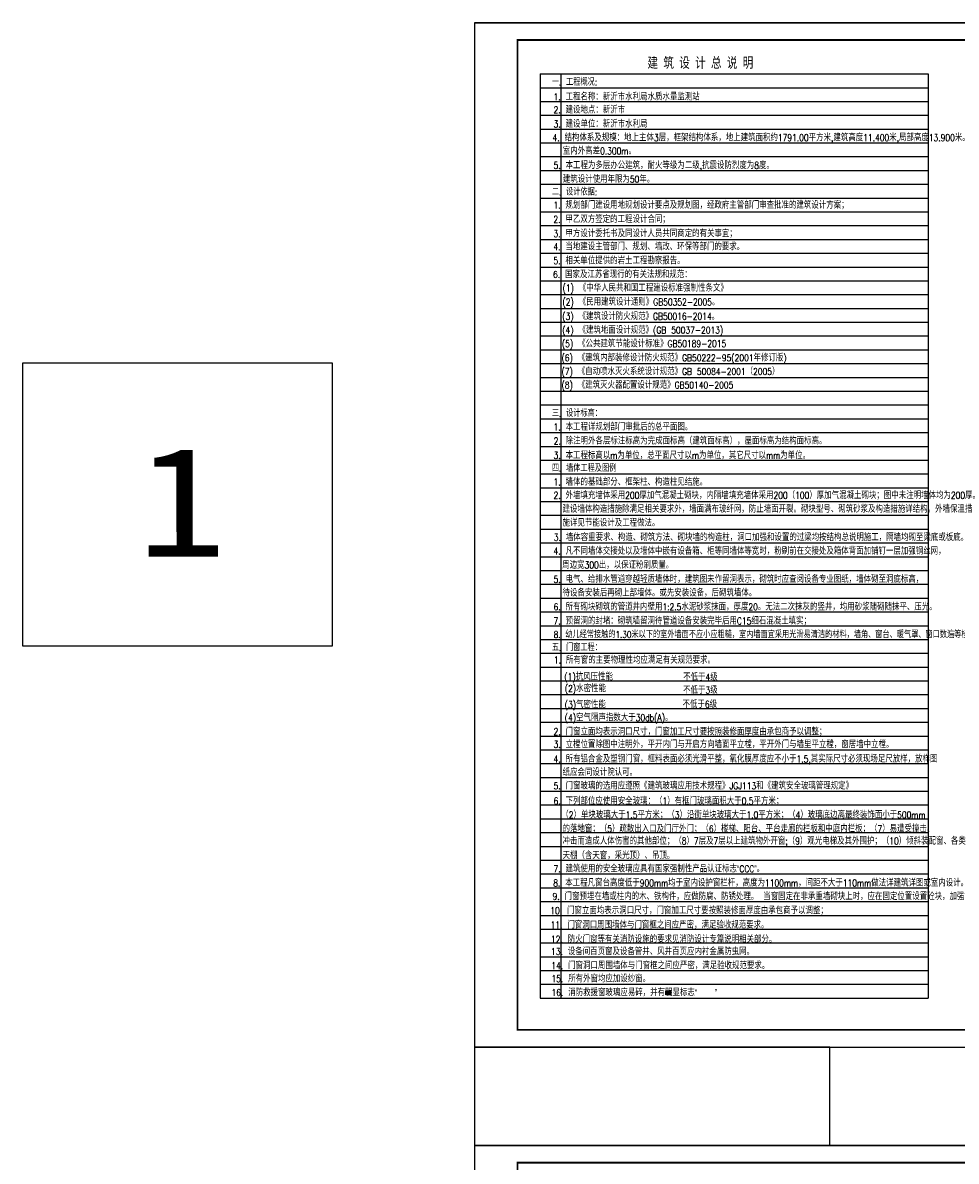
# Model space of a CAD drawing. Header units: inches. Extents: x 224620 to 3435104, y 247406 to 993300.
# Tile 105 of 110: x 224620 to 278743, y 832468 to 898492. Entities that reach past the tile are written whole.
import ezdxf

# ---------------------------------------------------------------- set-up
doc = ezdxf.new("R2010")
doc.units = ezdxf.units.IN
doc.header["$MEASUREMENT"] = 0
for name, color, linetype in [('DL', 1, 'Continuous'), ('PUB_TEXT', 7, 'Continuous'), ('PUB_TITLE', 4, 'Continuous'), ('标高', 3, 'Continuous'), ('细线', 135, 'Continuous')]:
    doc.layers.add(name, color=color, linetype=linetype)
doc.styles.add('-黑体', font='simhei.ttf', dxfattribs={"width": 0.8})
doc.styles.add('STYLE2', font='txt.shx', dxfattribs={"bigfont": 'hztxt.shx'})
doc.styles.add('黑体', font='simhei.ttf')

# ---------------------------------------------------------------- blocks, each defined once
blk = doc.blocks.new('QRFWERF')
at = {"layer": 'DL'}
blk.add_hatch(color=256, dxfattribs=at).paths.add_polyline_path([(375, -133, 1), (132, -133, 1)])
blk.add_lwpolyline([(375, -254), (132, -254), (132, -11), (375, -11)], close=True)
blk.add_circle((253, -133), 122, dxfattribs=at)
blk = doc.blocks.new('wrtgtg')
at = {"layer": 'PUB_TITLE'}
blk.add_line((-75296, 53559), (8804, 53559), dxfattribs=at)
blk.add_lwpolyline([(-75296, -5841), (8804, -5841), (8804, 53559), (-75296, 53559)], close=True, dxfattribs=at)
at = {"layer": 'PUB_TITLE', "const_width": 100}
blk.add_lwpolyline([(-72796, -4841), (7804, -4841), (7804, 52559), (-72796, 52559)], close=True, dxfattribs=at)

msp = doc.modelspace()

# ---------------------------------------------------------------- linework, layer by layer
for points in [[(242557.5, 862346.2), (224619.5, 862346.2), (224619.5, 878769.7), (242557.5, 878769.7)], [(250809, 833383.2), (271417.2, 833383.2), (271417.2, 839091.8), (250809, 839091.8)]]:
    msp.add_lwpolyline(points, close=True)
at = {"layer": '细线', "color": 4}
for p, q in [((254615.2, 895527.5), (277115.2, 895527.5)), ((255815.2, 895527.5), (255815.2, 841927.5)), ((254615.2, 894727.5), (277115.2, 894727.5)), ((254615.2, 893927.5), (277115.2, 893927.5)), ((254615.2, 893127.5), (277115.2, 893127.5)), ((254615.2, 892327.5), (277115.2, 892327.5)), ((254615.2, 891527.5), (277115.2, 891527.5)), ((254615.2, 890727.5), (277115.2, 890727.5)), ((254615.2, 889927.5), (277115.2, 889927.5)), ((254615.2, 889127.5), (277115.2, 889127.5)), ((254615.2, 888327.5), (277115.2, 888327.5)), ((254615.2, 887527.5), (277115.2, 887527.5)), ((254615.2, 886727.5), (277115.2, 886727.5)), ((254615.2, 885927.5), (277115.2, 885927.5)), ((254615.2, 885127.5), (277115.2, 885127.5)), ((254615.2, 884327.5), (277115.2, 884327.5)), ((254615.2, 883527.5), (277115.2, 883527.5)), ((254615.2, 882727.5), (277115.2, 882727.5)), ((254615.2, 881927.5), (277115.2, 881927.5)), ((254615.2, 881127.5), (277115.2, 881127.5)), ((254615.2, 880327.5), (277115.2, 880327.5)), ((254615.2, 879527.5), (277115.2, 879527.5)), ((254615.2, 878727.5), (277115.2, 878727.5)), ((254615.2, 877927.5), (277115.2, 877927.5)), ((254615.2, 877127.5), (277115.2, 877127.5)), ((254615.2, 876327.5), (277115.2, 876327.5)), ((254615.2, 875527.5), (277115.2, 875527.5)), ((254615.2, 874727.5), (277115.2, 874727.5)), ((254615.2, 873927.5), (277115.2, 873927.5)), ((254615.2, 873127.5), (277115.2, 873127.5)), ((254615.2, 872327.5), (277115.2, 872327.5)), ((254615.2, 871527.5), (277115.2, 871527.5)), ((254615.2, 870727.5), (277115.2, 870727.5)), ((254615.2, 869927.5), (277115.2, 869927.5)), ((254615.2, 869127.5), (277115.2, 869127.5)), ((254615.2, 868327.5), (277115.2, 868327.5)), ((254615.2, 867527.5), (277115.2, 867527.5)), ((254615.2, 866727.5), (277115.2, 866727.5)), ((254615.2, 865927.5), (277115.2, 865927.5)), ((254615.2, 865127.5), (277115.2, 865127.5)), ((254615.2, 864327.5), (277115.2, 864327.5)), ((254615.2, 863527.5), (277115.2, 863527.5)), ((254615.2, 862727.5), (277115.2, 862727.5)), ((254615.2, 861927.5), (277115.2, 861927.5)), ((254615.2, 861127.5), (277115.2, 861127.5)), ((254615.2, 860327.5), (277115.2, 860327.5)), ((254615.2, 859527.5), (277115.2, 859527.5)), ((254615.2, 858727.5), (277115.2, 858727.5)), ((254615.2, 857927.5), (277115.2, 857927.5)), ((254615.2, 857127.5), (277115.2, 857127.5)), ((254615.2, 856327.5), (277115.2, 856327.5)), ((254615.2, 855527.5), (277115.2, 855527.5)), ((254615.2, 854727.5), (277115.2, 854727.5)), ((254615.2, 853927.5), (277115.2, 853927.5)), ((254615.2, 853127.5), (277115.2, 853127.5)), ((254615.2, 852327.5), (277115.2, 852327.5)), ((254615.2, 851527.5), (277115.2, 851527.5)), ((254615.2, 850727.5), (277115.2, 850727.5)), ((254615.2, 849927.5), (277115.2, 849927.5)), ((254615.2, 849127.5), (277115.2, 849127.5)), ((254615.2, 848327.5), (277115.2, 848327.5)), ((254615.2, 847527.5), (277115.2, 847527.5)), ((254615.2, 846727.5), (277115.2, 846727.5)), ((254615.2, 845927.5), (277115.2, 845927.5)), ((254615.2, 845127.5), (277115.2, 845127.5)), ((254615.2, 844327.5), (277115.2, 844327.5)), ((254615.2, 843527.5), (277115.2, 843527.5)), ((254615.2, 842727.5), (277115.2, 842727.5)), ((254615.2, 841927.5), (277115.2, 841927.5))]:
    msp.add_line(p, q, dxfattribs=at)
for points in [[(254615.2, 895527.5), (254615.2, 841927.5)], [(277115.2, 895527.5), (277115.2, 841927.5)]]:
    msp.add_lwpolyline(points, dxfattribs=at)

# ---------------------------------------------------------------- block references
for name, p in [('wrtgtg', (326104.7, 844933)), ('QRFWERF', (261780.8, 842365.9)), ('wrtgtg', (326104.7, 779824.4))]:
    msp.add_blockref(name, p)

# ---------------------------------------------------------------- texts
at = {"style": '黑体', "width": 1.2}
msp.add_text('1', height=6362.8, rotation=0.038783, dxfattribs=at).set_placement((231248.4, 867527.2))
at = {"layer": 'PUB_TEXT', "color": 6, "style": 'STYLE2', "width": 0.77}
for s, p in [('一. 工程概况:', (255299.3, 894852.5)), ('二. 设计依据:', (255299.2, 888484.4)), ('三. 设计标高：', (255299, 875644.8, 1722.2)), ('四. 墙体工程及图例', (255299.1, 872459.9, 257.3)), ('五. 门窗工程：', (255298.9, 862065.3, -2836.1))]:
    msp.add_text(s, height=400, dxfattribs=at).set_placement(p)
at = {"layer": 'PUB_TEXT', "color": 1, "style": 'STYLE2', "width": 0.8}
for s, p in [('1. 工程名称：新沂市水利局水质水量监测站', (255396.1, 893996.8, 1899.9)), ('2. 建设地点：新沂市', (255396.1, 893240.8, 1899.9)), ('3. 建设单位：新沂市水利局', (255396.1, 892422.3, 1899.9))]:
    msp.add_text(s, height=400, dxfattribs=at).set_placement(p)
at = {"layer": 'PUB_TEXT', "style": 'STYLE2'}
for s, width, p in [('4. 结构体系及规模：地上主体3层，框架结构体系，地上建筑面积约1791.00平方米,建筑高度11.400米,局部高度13.900米。', 0.8, (255336.2, 891630.8, 1899.9)), ('室内外高差0.300m。', 0.8, (255932.2, 890857, 1899.9)), ('5. 本工程为多层办公建筑，耐火等级为二级,抗震设防烈度为8度。', 0.8, (255396.1, 890020.3, 1899.9)), ('建筑设计使用年限为50年。', 0.8, (255933.2, 889220.3, 1899.9)), ('1. 规划部门建设用地规划设计要点及规划图，经政府主管部门审查批准的建筑设计方案；', 0.8, (255388.6, 887715.8)), ('2. 甲乙双方签定的工程设计合同；', 0.8, (255388.6, 886894.2)), ('3. 甲方设计委托书及同设计人员共同商定的有关事宜；', 0.8, (255388.6, 886066.9, 1722.8)), ('4. 当地建设主管部门、规划、墙改、环保等部门的要求。', 0.8, (255383.5, 885307.8, 3622.7)), ('5. 相关单位提供的岩土工程勘察报告。', 0.8, (255388.9, 884494.5, 3622.7)), ('6. 国家及江苏省现行的有关法规和规范：', 0.8, (255366, 883694.5, 1722.8)), ('(1) 《中华人民共和国工程建设标准强制性条文》', 0.8, (255913.8, 882907.8, -177.1)), ('(2) 《民用建筑设计通则》GB50352-2005。', 0.8, (255912.2, 882097.8, -2258.7)), ('(3) 《建筑设计防火规范》GB50016-2014。', 0.8, (255900.3, 881266, -177.1)), ('(4) 《建筑地面设计规范》(GB 50037-2013)', 0.8, (255900.5, 880466.1, -2081.6)), ('(5) 《公共建筑节能设计标准》GB50189-2015', 0.8, (255878, 879676, -2081.6)), ('(6) 《建筑内部装修设计防火规范》GB50222-95(2001年修订版)', 0.8, (255856, 878860.2)), ('(7) 《自动喷水灭火系统设计规范》GB 50084-2001（2005）', 0.8, (255856, 878065.8)), ('(8) 《建筑灭火器配置设计规范》GB50140-2005', 0.8, (255856, 877277.7)), ('1. 本工程详规划部门审批后的总平面图。', 0.8, (255396.1, 874851.3, -75157.4)), ('2. 除注明外各层标注标高为完成面标高（建筑面标高），屋面标高为结构面标高。', 0.8, (255401.6, 874042.6, 1722.2)), ('3. 本工程标高以m为单位，总平面尺寸以m为单位，其它尺寸以mm为单位。', 0.8, (255396.7, 873199.4, 1722.2)), ('1. 墙体的基础部分、框架柱、构造柱见结施。', 0.8, (255395.9, 871656.1, -2081.6)), ('2. 外墙填充墙体采用200厚加气混凝土砌块，内隔墙填充墙体采用200（100）厚加气混凝土砌块；图中未注明墙体均为200厚。', 0.8, (255396, 870882.7, 2337.2)), ('建设墙体构造措施除满足相关要求外，墙面满布玻纤网，防止墙面开裂。砌块型号、砌筑砂浆及构造措施详结构。外墙保温措', 0.8, (255916.2, 870086.7, 2337.2)), ('施详见节能设计及工程做法。', 0.8, (255916.2, 869286.7, 2337.2)), ('3. 墙体容重要求、构造、砌筑方法、砌块墙的构造柱，洞口加强和设置的过梁均按结构总说明施工，隔墙均砌至梁底或板底。', 0.8, (255409.1, 868447.5, 433.3)), ('4. 凡不同墙体交接处以及墙体中嵌有设备箱、柜等同墙体等宽时，粉刷前在交接处及箱体背面加铺钉一层加强钢丝网，', 0.8, (255396, 867651.4, 433.3)), ('周边宽300出，以保证粉刷质量。', 0.8, (255898.3, 866841.4, 433.3)), ('5. 电气、给排水管道穿越轻质墙体时，建筑图未作留洞表示，砌筑时应查阅设备专业图纸，墙体砌至洞底标高，', 0.8, (255395.9, 866020.2, 433.3)), ('待设备安装后再砌上部墙体。或先安装设备，后砌筑墙体。', 0.8, (255916.9, 865226.9, 433.3)), ('6. 所有砌块砌筑的管道井内壁用1:2.5水泥砂浆抹面，厚度20。无法二次抹灰的竖井，均用砂浆随砌随抹平、压光。', 0.8, (255395.9, 864417.8, 433.3)), ('7. 预留洞的封堵：砌筑墙留洞待管道设备安装完毕后用C15细石混凝土填实；', 0.8, (255395.9, 863602.1, 433.3)), ('8. 幼儿经常接触的1.30米以下的室外墙面不应小应粗糙，室内墙面宜采用光滑易清洁的材料，墙角、窗台、暖气罩、窗口数遍等棱角部位必须做成小圆角。', 0.77, (255405.9, 862813.4, -2991.6)), ('1. 所有窗的主要物理性均应满足有关规范要求。', 0.8, (255415.2, 861330.5, -2836.1)), ('(1)抗风压性能', 0.8, (256021, 860363.7)), ('不低于4级', 0.8, (262910.4, 860342.1)), ('(2)水密性能', 0.8, (256048.1, 859684.4)), ('不低于3级', 0.8, (262906.5, 859585.5)), ('(3)气密性能', 0.8, (256040.6, 858751.1)), ('不低于6级', 0.8, (262873.8, 858763.1)), ('(4)空气隔声指数大于30db(A)。', 0.8, (256041.4, 857995.8)), ('2. 门窗立面均表示洞口尺寸，门窗加工尺寸要按照装修面厚度由承包商予以调整；', 0.8, (255396.3, 857173.7, -5258.9)), ('3. 立樘位置除图中注明外，平开内门与开启方向墙面平立樘，平开外门与墙里平立樘，窗居墙中立樘。', 0.8, (255396.6, 856439.4, 6952.6)), ('4. 所有铝合金及塑钢门窗，框料表面必须光滑平整，氧化膜厚度应不小于1.5,其实际尺寸必须现场足尺放样，放样图', 0.8, (255396.4, 855597, -2991.6)), ('纸应会同设计院认可。', 0.8, (255916.4, 854821, 197.8)), ('5. 门窗玻璃的选用应遵照《建筑玻璃应用技术规程》JGJ113和《建筑安全玻璃管理规定》', 0.8, (255396.3, 854036.6, -5073.1)), ('6. 下列部位应使用安全玻璃：（1）有框门玻璃面积大于0.5平方米；', 0.8, (255396, 853153.3, -2991.6)), ('（2）单块玻璃大于1.5平方米；（3）沿街单块玻璃大于1.0平方米；（4）玻璃底边离最终装饰面小于500mm', 0.8, (255844.9, 852356, -2991.6)), ('的落地窗；（5）疏散出入口及门厅外门；（6）楼梯、阳台、平台走廊的栏板和中庭内栏板；（7）易遭受撞击、', 0.8, (255915.7, 851546, -2991.6)), ('冲击而造成人体伤害的其他部位；（8）7层及7层以上建筑物外开窗;（9）观光电梯及其外围护；（10）倾斜装配窗、各类', 0.8, (255915.7, 850836.6, -2991.6)), ('天棚（含天窗，采光顶）、吊顶。', 0.8, (255915.7, 850000.9, -2991.6)), ('7. 建筑使用的安全玻璃应具有国家强制性产品认证标志“CCC”。', 0.8, (255396, 849226.1, -2991.6)), ('8. 本工程凡窗台高度低于900mm均于室内设护窗栏杆，高度为1100mm，间距不大于110mm做法详建筑详图或室内设计。', 0.8, (255377.3, 848407.8, 124243.9)), ('9. 门窗预埋在墙或柱内的木、铁构件，应做防腐、防锈处理。 当窗固定在非承重墙砌块上时，应在固定位置设置砼块，加强锚固强度。', 0.8, (255338.6, 847623.6, 124243.9)), ('10. 门窗立面均表示洞口尺寸，门窗加工尺寸要按照装修面厚度由承包商予以调整；', 0.8, (255207.6, 846802.3, -5258.9)), ('11. 门窗洞口周围墙体与门窗框之间应严密，满足验收规范要求。', 0.8, (255226.7, 845969.8, -2991.6)), ('12. 防火门窗等有关消防设施的要求见消防设计专篇说明相关部分。', 0.8, (255246.3, 845136.4, 124243.9)), ('13. 设备间百页窗及设备管井、风井百页应内衬金属防虫网。', 0.8, (255250.6, 844430, 124243.9)), ('14. 门窗洞口周围墙体与门窗框之间应严密，满足验收规范要求。', 0.8, (255268.6, 843613.4, -2991.6)), ('15. 所有外窗均应加设纱窗。', 0.8, (255272.8, 842852.6)), ('16. 消防救援窗玻璃应易碎，并有明显标志“   ”', 0.8, (255272.8, 842052.6))]:
    msp.add_text(s, height=400, dxfattribs=dict(at, width=width)).set_placement(p)
at = {"layer": '标高', "style": '-黑体', "width": 0.75}
msp.add_text('建 筑 设 计 总 说 明', height=600, dxfattribs=at).set_placement((260841.7, 895883.6))

doc.saveas('drawing.dxf')
